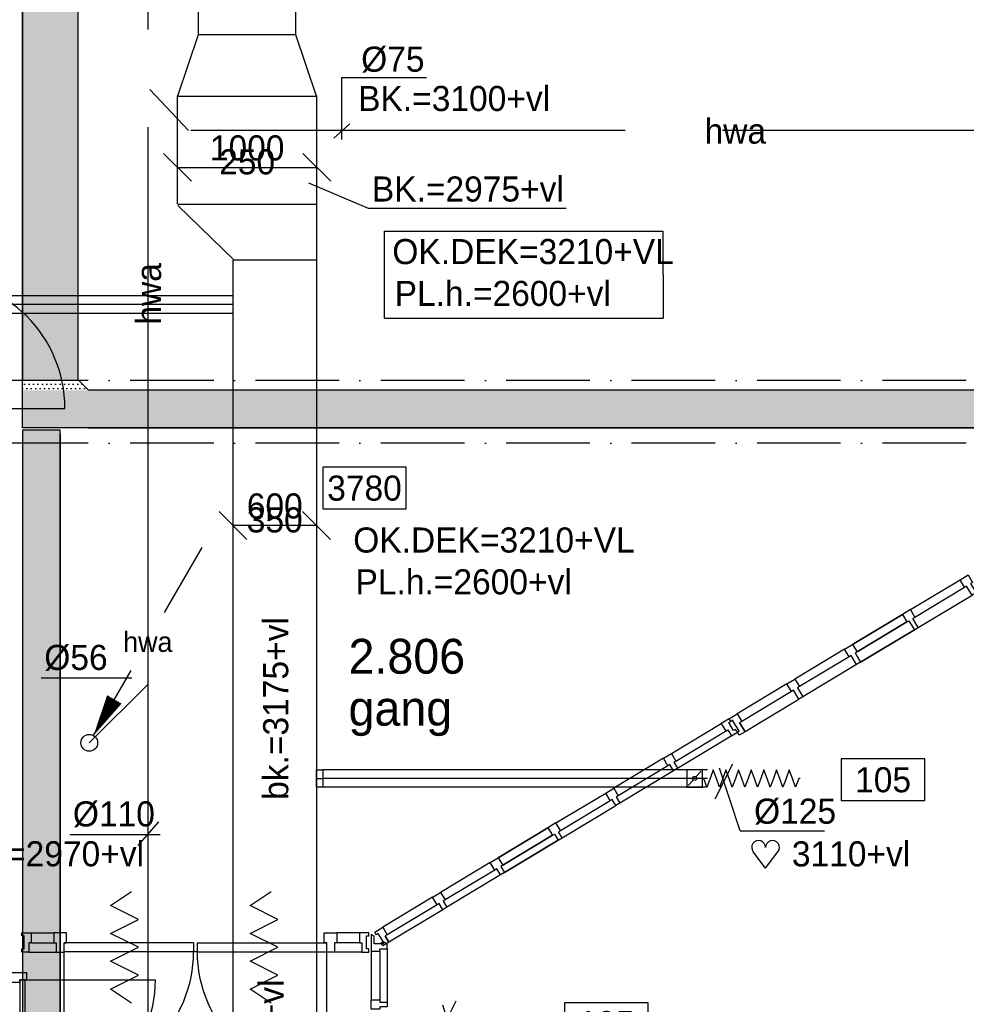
# Model space of a CAD drawing. Extents: x -1448 to 118900, y -195097 to 442500.
# Tile 31 of 103: x 23666 to 30461, y 400947 to 408012. Entities that reach past the tile are written whole.
import ezdxf
from ezdxf.enums import TextEntityAlignment as Align

# ---------------------------------------------------------------- set-up
doc = ezdxf.new("R2010")
doc.units = 0
doc.header["$LTSCALE"] = 100
for name, pattern in [('2322122', [47, 40, -7]), ('B-SL0', [100000000.0, 0, -100000000.0]), ('CENTER2', [11.25, 7.5, -1.25, 1.25, -1.25]), ('CENTER4', [5, 3.125, -0.625, 0.625, -0.625]), ('DASHDOT', [9, 6, -1.5, 0, -1.5]), ('LURETOUR', [6, 4, -2])]:
    doc.linetypes.add(name, pattern=pattern)
doc.layers.get('0').update_dxf_attribs({"linetype": 'CONTINUOUS'})
for name, color, linetype in [('AL$7----_STRAMIEN', 1, 'DASHDOT'), ('AL32----_BINNENKOZ', 7, 'CONTINUOUS'), ('AL32----_DRAAIRICHTING', 1, 'CONTINUOUS'), ('BOUW', 8, 'CONTINUOUS'), ('KABELGOOT1', 8, 'CONTINUOUS'), ('WL521---', 4, 'CONTINUOUS'), ('WL532---', 4, 'CONTINUOUS'), ('WL570---', 3, 'CONTINUOUS'), ('WL570---_HARTLIJN', 1, 'CONTINUOUS'), ('WL570---_RETOUR', 3, 'CONTINUOUS'), ('WL570---_TOEVOER', 3, 'CONTINUOUS'), ('WM521---', 1, 'CONTINUOUS'), ('WM561---', 1, 'CONTINUOUS'), ('WM570---', 1, 'CONTINUOUS')]:
    doc.layers.add(name, color=color, linetype=linetype)
doc.styles.add('BURO-018', font='BUROFONT.shx', dxfattribs={"height": 180})
doc.styles.add('BURO-025', font='BUROFONT.shx', dxfattribs={"height": 250})
doc.styles.get("Standard").update_dxf_attribs({"font": 'ISOCP'})
pattern_1 = [(0, (0, 558400.235), (15.875, 31.75), [0, -31.75])]

# ---------------------------------------------------------------- blocks, each defined once
blk = doc.blocks.new('LU-2D-K-258')
at = {"color": 0, "linetype": 'CONTINUOUS'}
for p, q in [((-0.5, 300), (0.5, 300)), ((-0.5, -300), (0.5, -300))]:
    blk.add_line(p, q, dxfattribs=at)
blk = doc.blocks.new('*U60', base_point=(77004, 28683.2))
at = {"layer": 'WM570---', "linetype": 'CONTINUOUS'}
for p, q in [((76940.4, 28557.3), (77067.6, 28809)), ((77120.5, 28328.5), (76972.8, 28778.2)), ((77120.5, 28328.5), (77726.9, 28328.5))]:
    blk.add_line(p, q, dxfattribs=at)
at = {"layer": 'WM570---', "linetype": 'CONTINUOUS', "style": 'BURO-018'}
blk.add_text('%%c125', height=180, dxfattribs=at).set_placement((77220.5, 28378.5))
blk = doc.blocks.new('LU-ORND')
at = {"color": 0, "linetype": 'CONTINUOUS'}
for p, q in [((-3, 1.5), (-3, -1.5)), ((3, 1.5), (-3, 1.5)), ((3, -1.5), (3, 1.5)), ((-3, -1.5), (3, -1.5))]:
    blk.add_line(p, q, dxfattribs=at)
blk = doc.blocks.new('LU-1D-K-7D')
at = {"color": 0, "linetype": 'CONTINUOUS'}
for p, q in [((-0.5, 62.5), (0.5, 62.5)), ((-0.5, -62.5), (0.5, -62.5))]:
    blk.add_line(p, q, dxfattribs=at)
at = {"layer": 'WL570---_HARTLIJN', "linetype": 'CENTER2'}
blk.add_line((-0.5, 0), (0.5, 0), dxfattribs=at)
blk = doc.blocks.new('HART')
at = {"color": 1}
for q in [(-39.7, 52.4), (39.7, 52.4)]:
    blk.add_line((0, 0), q, dxfattribs=at)
for centre, start, end in [((-22.1, 65.7), 0, 217.1867), ((22.1, 65.7), 322.8133, 180)]:
    blk.add_arc(centre, 22.1, start, end, dxfattribs=at)
blk = doc.blocks.new('LU-1D-F-7D2BC')
at = {"color": 0, "linetype": 'CONTINUOUS'}
for p, q in [((-350, 0), (-341.2, 0)), ((-341.2, 0), (-318.5, 62.5)), ((-318.5, 62.5), (-295.7, 0)), ((-295.7, 0), (-273, -62.5)), ((-273, -62.5), (-250.2, 0)), ((-250.2, 0), (-227.5, 62.5)), ((-227.5, 62.5), (-204.7, 0)), ((-204.7, 0), (-182, -62.5)), ((-182, -62.5), (-159.2, 0)), ((-159.2, 0), (-136.5, 62.5)), ((-136.5, 62.5), (-113.7, 0)), ((-113.7, 0), (-91, -62.5)), ((-91, -62.5), (-68.2, 0)), ((-68.2, 0), (-45.5, 62.5)), ((-45.5, 62.5), (-22.7, 0)), ((-22.7, 0), (0, -62.5)), ((0, -62.5), (22.7, 0)), ((22.7, 0), (45.5, 62.5)), ((45.5, 62.5), (68.2, 0)), ((68.2, 0), (91, -62.5)), ((91, -62.5), (113.7, 0)), ((113.7, 0), (136.5, 62.5)), ((136.5, 62.5), (159.2, 0)), ((159.2, 0), (182, -62.5)), ((182, -62.5), (204.7, 0)), ((204.7, 0), (227.5, 62.5)), ((227.5, 62.5), (250.2, 0)), ((250.2, 0), (273, -62.5)), ((273, -62.5), (295.7, 0)), ((295.7, 0), (318.5, 62.5)), ((318.5, 62.5), (341.2, 0)), ((341.2, 0), (350, 0))]:
    blk.add_line(p, q, dxfattribs=at)
blk = doc.blocks.new('LU-1D-KL-7D70')
at = {"color": 0, "linetype": 'CONTINUOUS'}
for p, q in [((-56.4, 62.5), (-56.4, -62.5)), ((56.4, 62.5), (-56.4, 62.5)), ((47, 52), (9.5, 10.5)), ((56.4, -62.5), (56.4, 62.5)), ((-56.4, -62.5), (56.4, -62.5)), ((-9.5, -10.5), (-47, -52))]:
    blk.add_line(p, q, dxfattribs=at)
blk.add_circle((0, 0), 14.1, dxfattribs=at)
blk = doc.blocks.new('*U70', base_point=(75211.9, 40973.4))
at = {"layer": 'WM570---', "linetype": 'CONTINUOUS'}
for p, q in [((74812.2, 41073.1), (75011.6, 40873.7)), ((75412.2, 41073.1), (75611.6, 40873.7)), ((75511.9, 40973.4), (74911.9, 40973.4))]:
    blk.add_line(p, q, dxfattribs=at)
at = {"layer": 'WM570---', "linetype": 'CONTINUOUS', "style": 'BURO-018'}
for s, p in [('600', (75211.9, 41023.4)), ('350', (75211.9, 40923.4))]:
    blk.add_text(s, height=180, dxfattribs=at).set_placement(p, align=Align.CENTER)
blk = doc.blocks.new('LU-1D-BO-10E-7D2C')
at = {"color": 0, "linetype": 'CONTINUOUS'}
for p, q in [((-62.5, 0), (62.5, 0)), ((-62.5, -44.2), (-62.5, 0)), ((62.5, 0), (62.5, -44.2)), ((62.5, -44.2), (-62.5, -44.2))]:
    blk.add_line(p, q, dxfattribs=at)
at = {"layer": 'WL570---_HARTLIJN', "linetype": 'CENTER4'}
blk.add_line((0, 0), (0, -44.2), dxfattribs=at)
blk = doc.blocks.new('KG2IF')
at = {"linetype": 'B-SL0'}
for p, q in [((210, -200), (210, 200)), ((-135, -275), (135, -275))]:
    blk.add_line(p, q, dxfattribs=at)
at = {"linetype": 'BYBLOCK'}
for points in [[(-135, -275), (-135, 200), (-135, 200), (210, 200)], [(210, -200), (210, -200), (135, -275), (135, -275)]]:
    blk.add_lwpolyline(points, dxfattribs=at)
at = {"flags": 3}
blk.add_attdef('HULPSTUK', (0, 0), '', height=1, rotation=270, dxfattribs=at)
blk = doc.blocks.new('EH100000')
at = {"linetype": 'BYBLOCK'}
for p, q in [((1, 0.5), (0, 0.5)), ((1, 0.5, 1), (0, 0.5, 1)), ((0, -0.5, 1), (1, -0.5, 1)), ((1, -0.5), (0, -0.5))]:
    blk.add_line(p, q, dxfattribs=at)
at = {"linetype": 'BYBLOCK', "invisible_edges": 15}
for points in [[(1, -0.5), (0, -0.5), (0, 0.5), (1, 0.5)], [(0, 0.5), (1, 0.5), (1, 0.5, 1), (0, 0.5, 1)], [(0, -0.5, 1), (1, -0.5, 1), (1, -0.5), (0, -0.5)]]:
    blk.add_3dface(points, dxfattribs=at)
blk = doc.blocks.new('EH100005')
blk.add_lwpolyline([(-1, -0.5), (0, -0.5), (0, 0.5), (-1, 0.5)])
blk = doc.blocks.new('LDV3')
at = {"color": 0, "linetype": 'CONTINUOUS'}
for p, q in [((4.5, 7.794), (6.75, 11.691)), ((0.25, 0.433), (2.5, 4.33))]:
    blk.add_line(p, q, dxfattribs=at)
blk.add_lwpolyline([(0.25, 0.433, 0, 1, 0), (1.5, 2.598, 1, 1, 0)], format="xyseb", dxfattribs=at)
blk.add_circle((0, 0), 0.5, dxfattribs=at)
at = {"color": 0, "linetype": 'CONTINUOUS', "style": 'BURO-018'}
blk.add_attdef('LD_TEXT1', text='', height=1.8, dxfattribs=at).set_placement((3.5, 6.062), align=Align.MIDDLE)
blk = doc.blocks.new('LU-2D-K-2BC')
at = {"color": 0, "linetype": 'CONTINUOUS'}
for p, q in [((-0.5, 350), (0.5, 350)), ((-0.5, -350), (0.5, -350))]:
    blk.add_line(p, q, dxfattribs=at)
blk = doc.blocks.new('LU-2D-K-3E8')
at = {"color": 0, "linetype": 'CONTINUOUS'}
for p, q in [((-0.5, 500), (0.5, 500)), ((-0.5, -500), (0.5, -500))]:
    blk.add_line(p, q, dxfattribs=at)
blk = doc.blocks.new('*U160', base_point=(25298.7, 406639.3))
at = {"layer": 'WM570---', "linetype": 'CONTINUOUS'}
for p, q in [((24699, 406739), (24898.4, 406539.6)), ((25699, 406739), (25898.4, 406539.6)), ((24798.7, 406639.3), (25798.7, 406639.3))]:
    blk.add_line(p, q, dxfattribs=at)
at = {"layer": 'WM570---', "linetype": 'CONTINUOUS', "style": 'BURO-018'}
for s, p in [('1000', (25298.7, 406689.3)), ('250', (25298.7, 406589.3))]:
    blk.add_text(s, height=180, rotation=360, dxfattribs=at).set_placement(p, align=Align.CENTER)
blk = doc.blocks.new('2322122-5')
at = {"layer": 'WM521---', "color": 0, "style": 'BURO-018'}
blk.add_text('hwa', height=180, dxfattribs=at).set_placement((28803.1, 407215.8), align=Align.MIDDLE)
blk.add_text('hwa', height=180, rotation=90, dxfattribs=at).set_placement((24587.6, 406044.3), align=Align.MIDDLE)

msp = doc.modelspace()

# ---------------------------------------------------------------- hatches: boundary and pattern name
at = {"layer": 'WM570---', "linetype": 'CONTINUOUS'}
h = msp.add_hatch(dxfattribs=at)
h.set_pattern_fill('DOTS', color=8, scale=20, style=0)
h.set_pattern_definition(pattern_1)
h.paths.add_polyline_path([(24085.5, 414751.3), (23685.5, 414751.3), (23685.5, 414276.3), (24085.5, 414276.3)])
h.paths.add_polyline_path([(24085.5, 414276.3), (23685.5, 414276.3), (23685.5, 405427.3), (24085.5, 405427.3)])
h = msp.add_hatch(dxfattribs=at)
h.set_pattern_fill('DOTS', color=8, scale=20, style=0)
h.set_pattern_definition(pattern_1)
h.paths.add_polyline_path([(24085.5, 405427.3), (23685.5, 405427.3), (23685.5, 405352.3), (24160.5, 405352.3)])
h = msp.add_hatch(dxfattribs=at)
h.set_pattern_fill('DOTS', color=8, scale=20, style=0)
h.set_pattern_definition(pattern_1)
h.paths.add_polyline_path([(32311.1, 405082.3), (32311.1, 405352.3), (23685.5, 405352.3), (23685.5, 405082.3)])
h = msp.add_hatch(dxfattribs=at)
h.set_pattern_fill('DOTS', color=8, scale=20, style=0)
h.set_pattern_definition(pattern_1)
h.paths.add_polyline_path([(23686.1, 405067.3), (23686.1, 378730.2), (23956.1, 378730.2), (23956.1, 405067.3)])

# ---------------------------------------------------------------- linework, layer by layer
at = {"layer": 'AL$7----_STRAMIEN', "color": 1}
for points in [[(88065.4, 405422.7), (3295.1, 405422.7)], [(88065.4, 404972.7), (2467.7, 404972.7)]]:
    msp.add_lwpolyline(points, dxfattribs=at)
at = {"layer": 'AL32----_BINNENKOZ', "color": 8}
for p, q in [((28873.3, 402902.6), (28834.1, 402967.8)), ((23748.9, 401459.2), (23911.4, 401459.2)), ((26104.9, 401459.2), (25942.4, 401459.2)), ((26316.5, 401393.2), (26290.2, 401436.9)), ((23748.9, 401387.4), (23911.4, 401387.4)), ((24914.4, 401387.2), (24914.4, 401322.2)), ((24939.4, 401387.2), (24939.4, 401322.2)), ((26104.9, 401387.2), (25942.4, 401387.2)), ((23731.9, 401320.2), (23928.4, 401320.2)), ((24939.4, 401322.2), (24914.4, 401322.2)), ((26121.9, 401320.2), (25925.4, 401320.2))]:
    msp.add_line(p, q, dxfattribs=at)
for points in [[(30059.5, 403778.7), (30416.3, 403993.4)], [(30059.5, 403778.7), (30416.3, 403993.4)], [(30502.6, 403883.1), (30463.4, 403948.2), (30448.8, 403939.4), (30416.3, 403993.4), (30473.7, 404028), (30506.2, 403974), (30491.7, 403965.2), (30530.8, 403900.1), (30502.6, 403883.1)], [(30091.9, 403724.7), (30448.8, 403939.4)], [(30116.6, 403650.8), (30502.6, 403883.1)], [(30116.6, 403650.8), (30077.4, 403715.9), (30091.9, 403724.7), (30059.5, 403778.7), (30002.1, 403744.1), (30034.5, 403690.1), (30049.1, 403698.9), (30088.3, 403633.8), (30116.6, 403650.8)], [(29645.2, 403529.4), (30002.1, 403744.1)], [(30002.1, 403744.1), (29645.2, 403529.4)], [(29645.2, 403529.4), (30002.1, 403744.1)], [(30002.1, 403744.1), (29645.2, 403529.4)], [(29677.7, 403475.4), (30034.5, 403690.1)], [(30034.5, 403690.1), (29677.7, 403475.4)], [(29702.3, 403401.5), (30088.3, 403633.8)], [(30088.3, 403633.8), (29702.3, 403401.5)], [(29587.8, 403494.8), (29230.9, 403280.1)], [(29587.8, 403494.8), (29230.9, 403280.1)], [(29674, 403384.5), (29634.8, 403449.6), (29620.3, 403440.8), (29587.8, 403494.8), (29645.2, 403529.4), (29677.7, 403475.4), (29663.1, 403466.6), (29702.3, 403401.5), (29674, 403384.5)], [(29620.3, 403440.8), (29263.4, 403226.1)], [(29674, 403384.5), (29288, 403152.2)], [(29259.7, 403135.2), (29220.6, 403200.3), (29206, 403191.5), (29173.5, 403245.5), (29230.9, 403280.1), (29263.4, 403226.1), (29248.8, 403217.3), (29288, 403152.2), (29259.7, 403135.2)], [(29173.1, 403245.3), (28816.2, 403030.5)], [(29205.6, 403191.3), (28848.7, 402976.5)], [(29259.3, 403134.9), (28873.3, 402902.6)], [(28817.6, 402898.3), (28804.7, 402919.7), (28791, 402911.5), (28756.4, 402968.9), (28770.2, 402977.1), (28758.8, 402996), (28701.4, 402961.4), (28733.9, 402907.4), (28748.5, 402916.2), (28774.8, 402872.5), (28817.6, 402898.3)], [(28830.5, 402876.9), (28817.6, 402898.3), (28831.3, 402906.5), (28783.9, 402985.4), (28770.2, 402977.1), (28758.8, 402996), (28816.2, 403030.5), (28848.7, 402976.5), (28834.1, 402967.8), (28873.3, 402902.6), (28830.5, 402876.9)], [(28344.1, 402746.4), (28700.5, 402960.9)], [(28344.1, 402746.4), (28700.5, 402960.9)], [(28376.6, 402692.4), (28733, 402906.9)], [(28388.3, 402640), (28773.9, 402872)], [(28286.7, 402711.9), (27929.8, 402497.1)], [(28286.7, 402711.9), (27929.8, 402497.1)], [(28360.1, 402622.9), (28333.8, 402666.6), (28319.2, 402657.9), (28286.7, 402711.9), (28344.1, 402746.4), (28376.6, 402692.4), (28362, 402683.7), (28388.3, 402640), (28360.1, 402622.9)], [(28319.2, 402657.9), (27962.3, 402443.1)], [(28360.1, 402622.9), (27974.1, 402390.7)], [(27945.8, 402373.6), (27919.5, 402417.3), (27904.9, 402408.6), (27872.4, 402462.6), (27929.8, 402497.1), (27962.3, 402443.1), (27947.8, 402434.4), (27974.1, 402390.7), (27945.8, 402373.6)], [(27515.6, 402247.8), (27872.4, 402462.6)], [(27515.6, 402247.8), (27872.4, 402462.6)], [(27548.1, 402193.8), (27904.9, 402408.6)], [(27559.8, 402141.4), (27945.8, 402373.6)], [(27101.3, 401998.5), (27458.2, 402213.3)], [(27458.2, 402213.3), (27101.3, 401998.5)], [(27101.3, 401998.5), (27458.2, 402213.3)], [(27458.2, 402213.3), (27101.3, 401998.5)], [(27559.8, 402141.4), (27533.5, 402185.1), (27548.1, 402193.8), (27515.6, 402247.8), (27458.2, 402213.3), (27490.6, 402159.3), (27505.2, 402168), (27531.5, 402124.3), (27559.8, 402141.4)], [(27133.8, 401944.5), (27490.6, 402159.3)], [(27490.6, 402159.3), (27133.8, 401944.5)], [(27145.5, 401892.1), (27531.5, 402124.3)], [(27531.5, 402124.3), (27145.5, 401892.1)], [(27117.2, 401875), (27090.9, 401918.7), (27076.4, 401910), (27043.9, 401964), (27101.3, 401998.5), (27133.8, 401944.5), (27119.2, 401935.8), (27145.5, 401892.1), (27117.2, 401875)], [(27043.9, 401964), (26687, 401749.2)], [(27043.9, 401964), (26687, 401749.2)], [(27076.4, 401910), (26719.5, 401695.2)], [(27117.2, 401875), (26731.2, 401642.8)], [(24467.6, 400955.7), (24317.6, 401055.7), (24517.6, 401155.7), (24317.6, 401255.7), (24517.6, 401355.7), (24317.6, 401455.7), (24517.6, 401555.7), (24317.6, 401655.7), (24467.6, 401755.7)], [(25469.9, 400955.7), (25319.9, 401055.7), (25519.9, 401155.7), (25319.9, 401255.7), (25519.9, 401355.7), (25319.9, 401455.7), (25519.9, 401555.7), (25319.9, 401655.7), (25469.9, 401755.7)], [(26629.2, 401714.4), (26272.3, 401499.6)], [(26703, 401625.7), (26676.7, 401669.4), (26662.1, 401660.7), (26629.6, 401714.6), (26687, 401749.2), (26719.5, 401695.2), (26704.9, 401686.5), (26731.2, 401642.8), (26703, 401625.7)], [(26661.7, 401660.4), (26304.8, 401445.7)], [(26702.5, 401625.5), (26316.5, 401393.2)], [(26273.7, 401367.4), (26260.8, 401388.8), (26274.5, 401397.1), (26240, 401454.5), (26226.3, 401446.2), (26214.9, 401465.1), (26272.3, 401499.6), (26304.8, 401445.7), (26290.2, 401436.9), (26316.5, 401393.2), (26273.7, 401367.4)], [(23681.9, 401320.2), (23681.9, 401345.2), (23697.9, 401345.2), (23697.9, 401437.2), (23681.9, 401437.2), (23681.9, 401459.2), (23748.9, 401459.2), (23748.9, 401387.2), (23731.9, 401387.2), (23731.9, 401320.2), (23681.9, 401320.2)], [(23928.4, 401320.2), (23984.4, 401320.2), (23984.4, 401387.4), (24001.4, 401387.4), (24001.4, 401459.2), (23911.4, 401459.2), (23911.4, 401387.4), (23928.4, 401387.4), (23928.4, 401320.2), (23984.4, 401320.2)], [(25925.4, 401320.2), (25869.4, 401320.2), (25869.4, 401387.2), (25852.4, 401387.2), (25852.4, 401459.2), (25942.4, 401459.2), (25942.4, 401387.2), (25925.4, 401387.2), (25925.4, 401320.2), (25869.4, 401320.2)], [(26171.9, 401320.2), (26171.9, 401345.2), (26155.9, 401345.2), (26155.9, 401437.2), (26171.9, 401437.2), (26171.9, 401459.2), (26104.9, 401459.2), (26104.9, 401387.2), (26121.9, 401387.2), (26121.9, 401320.2), (26171.9, 401320.2)], [(26302.6, 401379.5), (26277.6, 401394.5), (26277.6, 401379.5), (26210.6, 401381.4), (26210.6, 401434.8), (26188.6, 401448.1), (26188.6, 401328.5), (26251.6, 401328.5), (26251.6, 401345.5), (26302.6, 401345.5), (26302.6, 401379.5)], [(24914.4, 401387.2), (23984.4, 401387.2)], [(24939.4, 401387.2), (25869.4, 401387.2)], [(24914.4, 401322.2), (23984.4, 401322.2)], [(23984.4, 400413.2), (23984.4, 401322.2)], [(24939.4, 401322.2), (25869.4, 401322.2)], [(25869.4, 400413.2), (25869.4, 401322.2)], [(26188.6, 401328.5), (26188.6, 400979.6)], [(26188.6, 401328.5), (26188.6, 400979.6)], [(26251.6, 401328.5), (26251.6, 400979.6)], [(26302.6, 401345.5), (26302.6, 400962.6)], [(26302.6, 400929.6), (26251.6, 400929.6), (26251.6, 400912.6), (26188.6, 400912.6), (26188.6, 400979.6), (26251.6, 400979.6), (26251.6, 400962.6), (26302.6, 400962.6), (26302.6, 400929.6)]]:
    msp.add_lwpolyline(points, dxfattribs=at)
for centre, start, end in [((24004.8, 401322.5), 268.71102, 359.98049), ((25848.9, 401322.5), 180.01951, 271.28898)]:
    msp.add_arc(centre, 909.5, start, end, dxfattribs=at)
at = {"layer": 'AL32----_DRAAIRICHTING', "color": 8}
for p, q in [((23055.9, 405222.7), (23989.9, 405222.7)), ((23716.9, 401173.2), (23577.9, 401173.2)), ((23716.9, 401123.2), (23716.9, 401173.2)), ((23577.9, 401106.2), (23665.9, 401106.2)), ((23665.9, 401106.2), (23665.9, 401123.2)), ((23665.9, 401123.2), (23716.9, 401123.2)), ((23705.9, 401123.2), (23665.9, 401123.2)), ((23665.9, 401123.2), (23665.9, 400189.2)), ((23705.9, 401123.2), (24639.9, 401123.2)), ((23705.9, 400189.2), (23705.9, 401123.2))]:
    msp.add_line(p, q, dxfattribs=at)
for centre, start, end in [((23055.9, 405222.7), 0, 90), ((23705.9, 401123.2), 270, 0)]:
    msp.add_arc(centre, 934, start, end, dxfattribs=at)
at = {"layer": 'WL521---', "linetype": '2322122'}
for p, q in [((24587.6, 403240.6), (24587.6, 413548.1)), ((24876.9, 407215.8), (24599.4, 407511.3)), ((37411.1, 407215.8), (24895.1, 407215.8)), ((24587.6, 403244.9), (24165.4, 402822.7)), ((24587.6, 391098.1), (24587.6, 403240.6))]:
    msp.add_line(p, q, dxfattribs=at)
at = {"layer": 'WL532---', "color": 1}
for p, q in [((25977.7, 407597.6), (26586.4, 407597.6)), ((25977.7, 407151.3), (25977.7, 407597.6)), ((25920.6, 407162.7), (26034.7, 407265.3)), ((23819.3, 403288.9), (24469.7, 403288.9)), ((24515.4, 402086.1), (24663.7, 402257.2)), ((24024.7, 402166), (24675.1, 402166))]:
    msp.add_line(p, q, dxfattribs=at)
at = {"layer": 'WL570---'}
for p, q in [((25798.6, 406270.2), (25798.6, 406902.4)), ((25203.6, 406288.5), (25798.6, 406288.5))]:
    msp.add_line(p, q, dxfattribs=at)
at = {"layer": 'WL570---_TOEVOER'}
for p, q in [((24947, 407903.1), (24798.7, 407463.6)), ((25648.7, 407903.1), (24947, 407903.1)), ((25795.7, 407463.6), (25648.7, 407903.1)), ((24798.7, 407463.6), (25795.7, 407463.6))]:
    msp.add_line(p, q, dxfattribs=at)
at = {"layer": 'WM561---'}
for p, q in [((26283.9, 405869.2), (26283.9, 406493.5)), ((26283.9, 406493.5), (28282.4, 406493.5)), ((28282.4, 406493.5), (28283.9, 405869.2)), ((26285.4, 405869.2), (28283.9, 405869.2))]:
    msp.add_line(p, q, dxfattribs=at)
at = {"layer": 'WM570---', "color": 1}
for p, q in [((25738.7, 406841), (26166.5, 406660.1)), ((26166.5, 406660.1), (27589.8, 406660.1))]:
    msp.add_line(p, q, dxfattribs=at)
at = {"layer": 'WM570---', "color": 3}
for p, q in [((25797.2, 406685.8), (24801.7, 406685.8)), ((24801.7, 406677.6), (25203.6, 406288.5))]:
    msp.add_line(p, q, dxfattribs=at)

# ---------------------------------------------------------------- block references
at = {"layer": 'KABELGOOT1', "zscale": 60}
for name, p, xscale, yscale, rotation in [('EH100000', (23885.5, 414276.3, 3650), 8848.999999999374, 400, 270), ('EH100005', (23821.1, 405067.3, 3650), 60, 270, 90), ('EH100000', (23821.1, 399770.3, 3650), 5268.970447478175, 270, 90)]:
    msp.add_blockref(name, p, dxfattribs=dict(at, xscale=xscale, yscale=yscale, rotation=rotation))
at = {"layer": 'KABELGOOT1', "rotation": 90}
msp.add_blockref('KG2IF', (23885.5, 405217.3, 3650), dxfattribs=at)
at = {"layer": 'KABELGOOT1', "xscale": 8152.872625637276, "yscale": 270, "zscale": 60}
msp.add_blockref('EH100000', (24158.2, 405217.3, 3650), dxfattribs=at)
at = {"layer": 'WL521---', "color": 2}
ref = msp.add_blockref('LDV3', (24165.4, 402822.7), dxfattribs=dict(at, xscale=120, yscale=120, zscale=120))
ref.add_attrib('LD_TEXT1', 'hwa', dxfattribs={"layer": '0', "color": 1, "linetype": 'CONTINUOUS', "height": 144, "style": 'BURO-018'}).set_placement((24585.4, 403550.2), align=Align.MIDDLE)
at = {"layer": 'WL570---_RETOUR', "linetype": 'LURETOUR'}
for name, p, xscale, rotation in [('LU-2D-K-2BC', (25298.7, 409942.8), 4082.837806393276, 90), ('LU-2D-K-258', (25496.8, 401396.4), 9780.443903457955, 270), ('LU-1D-K-7D', (24000.5, 405967.1), 2388.831373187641, 180), ('LU-1D-K-7D', (27221.9, 402567.8), 2761.860293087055, 180)]:
    msp.add_blockref(name, p, dxfattribs=dict(at, xscale=xscale, rotation=rotation))
for name, p, rotation in [('LU-1D-BO-10E-7D2C', (25796.8, 402567.8), 90), ('LU-1D-F-7D2BC', (28917.7, 402567.8), 180)]:
    msp.add_blockref(name, p, dxfattribs=dict(at, rotation=rotation))
at = {"layer": 'WL570---_RETOUR', "linetype": 'CONTINUOUS'}
msp.add_blockref('LU-1D-KL-7D70', (28511.2, 402567.8), dxfattribs=at)
at = {"layer": 'WL570---_TOEVOER', "linetype": 'CONTINUOUS', "xscale": 776.0926545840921, "rotation": 89.99999999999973}
msp.add_blockref('LU-2D-K-3E8', (25298.7, 407077.6), dxfattribs=at)
at = {"layer": 'WM521---'}
msp.add_blockref('2322122-5', (0, 0), dxfattribs=at)
at = {"layer": 'WM570---'}
for name, p in [('*U160', (25298.7, 406951.7)), ('*U70', (25496.8, 404382.5)), ('*U60', (28721.1, 402547.2)), ('*U60', (26735, 400845.8))]:
    msp.add_blockref(name, p, dxfattribs=at)
ref = msp.add_blockref('LU-ORND', (26140.9, 404650.9), dxfattribs=dict(at, xscale=100, yscale=100, zscale=100))
ref.add_attrib('LU_TEXT1', '3780', dxfattribs={"layer": '0', "color": 1, "linetype": 'CONTINUOUS', "height": 180, "style": 'BURO-018'}).set_placement((26140.9, 404650.9), align=Align.MIDDLE)
ref = msp.add_blockref('LU-ORND', (29863.9, 402558.2), dxfattribs=dict(at, xscale=100, yscale=100, zscale=100))
ref.add_attrib('LU_TEXT1', '105', dxfattribs={"layer": '0', "color": 1, "linetype": 'CONTINUOUS', "height": 180, "style": 'BURO-018'}).set_placement((29863.9, 402558.2), align=Align.MIDDLE)
at = {"layer": 'WM570---', "xscale": 2.25, "yscale": 2.25, "zscale": 2.25}
msp.add_blockref('HART', (29019.8, 401923.9), dxfattribs=at)
at = {"layer": 'WM570---'}
ref = msp.add_blockref('LU-ORND', (27877.8, 400808.2), dxfattribs=dict(at, xscale=100, yscale=100, zscale=100))
ref.add_attrib('LU_TEXT1', '105', dxfattribs={"layer": '0', "color": 1, "linetype": 'CONTINUOUS', "height": 180, "style": 'BURO-018'}).set_placement((27877.8, 400808.2), align=Align.MIDDLE)

# ---------------------------------------------------------------- texts
at = {"layer": 'BOUW', "color": 1, "style": 'BURO-018'}
for s, p in [('OK.DEK=3210+VL', (26340.8, 406257.7)), ('PL.h.=2600+vl', (26357.3, 405957.7)), ('OK.DEK=3210+VL', (26060, 404188.2)), ('PL.h.=2600+vl', (26076.6, 403888.2))]:
    msp.add_text(s, height=180, dxfattribs=at).set_placement(p)
at = {"layer": 'BOUW', "style": 'BURO-025'}
for s, p in [('2.806', (26026.6, 403319)), ('gang', (26026.6, 402946))]:
    msp.add_text(s, height=250, dxfattribs=at).set_placement(p)
at = {"layer": 'WL532---', "color": 1, "style": 'BURO-018'}
for s, p in [('%%c75', (26117, 407638.2)), ('%%c56', (23842.1, 403345.9)), ('%%c110', (24047.5, 402223))]:
    msp.add_text(s, height=180, dxfattribs=at).set_placement(p)
at = {"layer": 'WL570---', "color": 1, "style": 'BURO-018'}
msp.add_text('BK.=2970+vl', height=180, dxfattribs=at).set_placement((23179.9, 401936.8))
at = {"layer": 'WM570---', "color": 1, "style": 'BURO-018'}
for s, p in [('BK.=3100+vl', (26095.1, 407356.4)), ('BK.=2975+vl', (26193.8, 406706.8)), ('3110+vl', (29209.2, 401936.2))]:
    msp.add_text(s, height=180, dxfattribs=at).set_placement(p)
for s, p in [('bk.=3175+vl', (25593.5, 402413.6)), ('bk.=3180+vl', (25560.6, 399813))]:
    msp.add_text(s, height=180, rotation=90, dxfattribs=at).set_placement(p)

doc.saveas('drawing.dxf')
